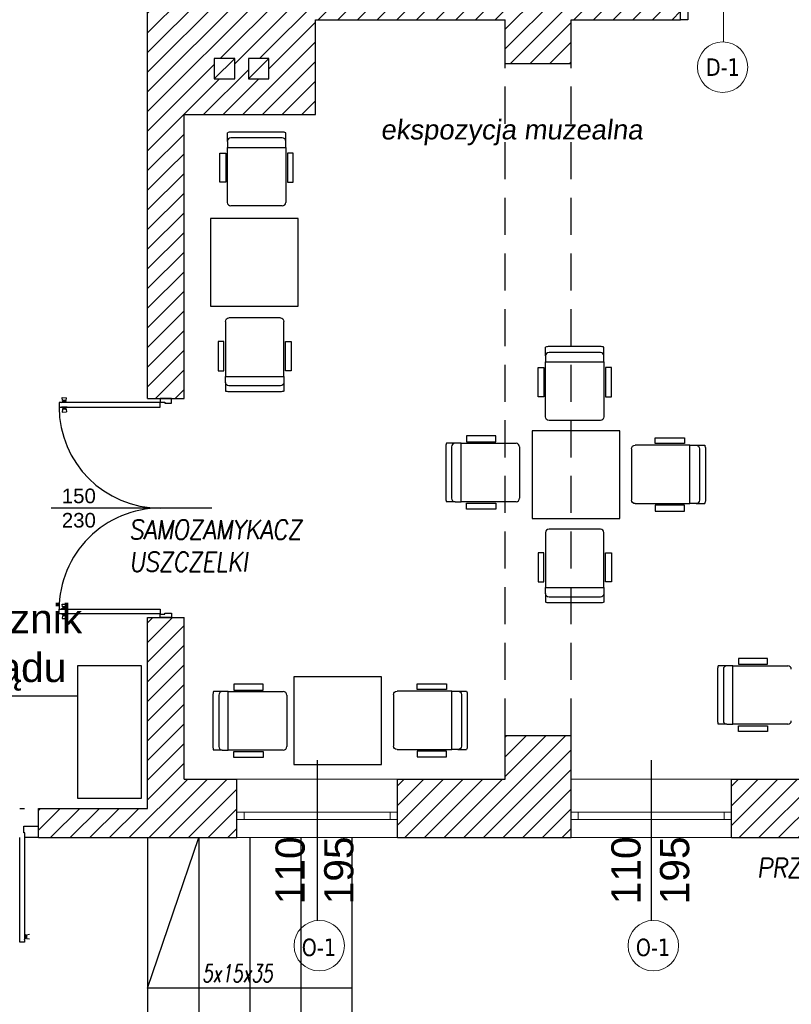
# Model space of a CAD drawing. Header units: millimetres. Extents: x -486876 to 553054, y -140324 to 834178.
# Tile 66 of 155: x -73359 to -68074, y 62666 to 69411. Entities that reach past the tile are written whole.
import ezdxf
from ezdxf.enums import TextEntityAlignment as Align

# ---------------------------------------------------------------- set-up
doc = ezdxf.new("R2010")
doc.units = ezdxf.units.MM
doc.linetypes.add('DASH2', pattern=[0.75, 0.5, -0.25])
doc.linetypes.add('XREF$0$DASHED', pattern=[19.05, 12.7, -6.35])
for name, color, linetype, lineweight in [('_XREF', 252, 'DASH2', 13), ('XREF$0$0-ARKUSZ-OPIS', 8, 'Continuous', 18), ('XREF$0$okna', 8, 'Continuous', 20), ('XREF$0$ściana nośna', 8, 'Continuous', 30)]:
    doc.layers.add(name, color=color, linetype=linetype, lineweight=lineweight)
for name, color, linetype in [('XREF$0$DRZWI', 8, 'Continuous'), ('XREF$0$MEBLE', 8, 'Continuous'), ('XREF$0$OPIS', 8, 'Continuous'), ('XREF$0$OPISY', 8, 'Continuous'), ('XREF$0$Ppoż', 20, 'Continuous'), ('XREF$0$WIDOK', 8, 'Continuous'), ('XREF$0$WYMIARY', 9, 'Continuous'), ('XREF$0$WYPEŁNIENIA', 8, 'Continuous'), ('XREF$0$ŚCIANY', 8, 'Continuous')]:
    doc.layers.add(name, color=color, linetype=linetype)
doc.styles.add('XREF$0$APLUS', font='arial.ttf', dxfattribs={"width": 0.6})
doc.styles.add('XREF$0$Simplex 0.7 Italic', font='simplex.shx', dxfattribs={"width": 0.7, "oblique": 10})
doc.styles.add('XREF$0$Standard', font='arial.ttf')
doc.styles.add('XREF$0$Verdana 0.8', font='verdana.ttf', dxfattribs={"width": 0.8})
pattern_1 = [(45, (-52999.899, 13162.694), (-6.7351921, 6.7351921), [])]

# ---------------------------------------------------------------- blocks, each defined once
blk = doc.blocks.new('XREF$0$DOOR_plan_072')
at = {"ltscale": 0.3}
for p, q in [((-0.0416, 0.7788), (-0.0416, 0.8121)), ((-0.0416, 0.8121), (0.0416, 0.8121)), ((0.0416, 0.8121), (0.0416, 0.7871)), ((0.0083, 0.7788), (-0.0416, 0.7788)), ((0.0416, 0.7871), (0.0083, 0.7871)), ((0.0083, 0.7871), (0.0083, 0.7788)), ((0.0416, 0.7497), (0.0416, 0.783)), ((0.0416, 0.783), (0.7901, 0.783)), ((0.7901, 0.7497), (0.0416, 0.7497)), ((0.7901, 0.783), (0.7901, 0.7497)), ((0.0083, -0.7765), (-0.0416, -0.7765)), ((-0.0416, -0.7765), (-0.0416, -0.8098)), ((0.0083, -0.7848), (0.0083, -0.7765)), ((0.0416, -0.7848), (0.0083, -0.7848)), ((0.0416, -0.7474), (0.0416, -0.7806)), ((0.7901, -0.7474), (0.0416, -0.7474)), ((0.0416, -0.7806), (0.7901, -0.7806)), ((0.0416, -0.8098), (0.0416, -0.7848)), ((0.7901, -0.7806), (0.7901, -0.7474)), ((-0.0416, -0.8098), (0.0416, -0.8098))]:
    blk.add_line(p, q, dxfattribs=at)
for p, q in [((0.7678, 0.8194), (0.7347, 0.8192)), ((0.7388, 0.7994), (0.7347, 0.8192)), ((0.764, 0.7995), (0.7678, 0.8194)), ((0.7297, 0.7841), (0.7396, 0.7894)), ((0.7297, 0.7841), (0.7733, 0.7844)), ((0.7297, 0.7828), (0.7297, 0.7841)), ((0.7297, 0.7499), (0.7297, 0.7486)), ((0.7297, 0.7486), (0.7733, 0.7483)), ((0.7297, 0.7486), (0.7396, 0.7432)), ((0.7388, 0.7333), (0.7347, 0.7135)), ((0.7441, 0.7994), (0.7388, 0.7994)), ((0.7441, 0.7333), (0.7388, 0.7333)), ((0.7422, 0.7928), (0.7395, 0.7927)), ((0.7396, 0.7894), (0.7395, 0.7927)), ((0.7396, 0.7432), (0.7395, 0.7399)), ((0.7422, 0.7399), (0.7395, 0.7399)), ((0.7396, 0.7894), (0.7634, 0.7896)), ((0.7396, 0.7432), (0.7634, 0.7431)), ((0.7422, 0.7928), (0.7422, 0.7961)), ((0.7441, 0.7961), (0.7422, 0.7961)), ((0.7422, 0.7928), (0.7607, 0.7929)), ((0.7422, 0.7399), (0.7607, 0.7398)), ((0.7422, 0.7399), (0.7422, 0.7366)), ((0.7441, 0.7366), (0.7422, 0.7366)), ((0.7441, 0.7994), (0.7587, 0.7995)), ((0.7441, 0.7961), (0.7441, 0.7994)), ((0.7441, 0.7961), (0.7587, 0.7962)), ((0.7441, 0.7366), (0.7587, 0.7365)), ((0.7441, 0.7366), (0.7441, 0.7333)), ((0.7441, 0.7333), (0.7587, 0.7332)), ((0.7587, 0.7995), (0.764, 0.7995)), ((0.7587, 0.7962), (0.7587, 0.7995)), ((0.7587, 0.7962), (0.7607, 0.7962)), ((0.7587, 0.7365), (0.7587, 0.7332)), ((0.7587, 0.7365), (0.7607, 0.7365)), ((0.7587, 0.7332), (0.764, 0.7331)), ((0.7607, 0.7929), (0.7607, 0.7962)), ((0.7607, 0.7929), (0.7634, 0.7929)), ((0.7607, 0.7398), (0.7634, 0.7398)), ((0.7607, 0.7398), (0.7607, 0.7365)), ((0.7634, 0.7896), (0.7634, 0.7929)), ((0.7733, 0.7844), (0.7634, 0.7896)), ((0.7733, 0.7483), (0.7634, 0.7431)), ((0.7634, 0.7431), (0.7634, 0.7398)), ((0.764, 0.7331), (0.7678, 0.7133)), ((0.7733, 0.783), (0.7733, 0.7844)), ((0.7733, 0.7496), (0.7733, 0.7483)), ((0.7678, 0.7133), (0.7347, 0.7135)), ((0.7678, -0.7109), (0.7347, -0.7112)), ((0.7388, -0.731), (0.7347, -0.7112)), ((0.764, -0.7308), (0.7678, -0.7109)), ((0.7297, -0.7463), (0.7396, -0.7409)), ((0.7297, -0.7463), (0.7733, -0.746)), ((0.7297, -0.7476), (0.7297, -0.7463)), ((0.7297, -0.7804), (0.7297, -0.7818)), ((0.7297, -0.7818), (0.7733, -0.7821)), ((0.7297, -0.7818), (0.7396, -0.7871)), ((0.7388, -0.797), (0.7347, -0.8169)), ((0.7441, -0.731), (0.7388, -0.731)), ((0.7441, -0.7971), (0.7388, -0.797)), ((0.7396, -0.7409), (0.7395, -0.7376)), ((0.7422, -0.7376), (0.7395, -0.7376)), ((0.7396, -0.7871), (0.7395, -0.7904)), ((0.7422, -0.7904), (0.7395, -0.7904)), ((0.7396, -0.7409), (0.7634, -0.7407)), ((0.7396, -0.7871), (0.7634, -0.7873)), ((0.7422, -0.7376), (0.7422, -0.7343)), ((0.7441, -0.7343), (0.7422, -0.7343)), ((0.7422, -0.7376), (0.7607, -0.7375)), ((0.7422, -0.7904), (0.7607, -0.7906)), ((0.7422, -0.7904), (0.7422, -0.7938)), ((0.7441, -0.7938), (0.7422, -0.7938)), ((0.7441, -0.731), (0.7587, -0.7309)), ((0.7441, -0.7343), (0.7441, -0.731)), ((0.7441, -0.7343), (0.7587, -0.7342)), ((0.7441, -0.7938), (0.7587, -0.7939)), ((0.7441, -0.7938), (0.7441, -0.7971)), ((0.7441, -0.7971), (0.7587, -0.7972)), ((0.7587, -0.7309), (0.764, -0.7308)), ((0.7587, -0.7342), (0.7587, -0.7309)), ((0.7587, -0.7342), (0.7607, -0.7341)), ((0.7587, -0.7939), (0.7587, -0.7972)), ((0.7587, -0.7939), (0.7607, -0.7939)), ((0.7587, -0.7972), (0.764, -0.7972)), ((0.7607, -0.7375), (0.7607, -0.7341)), ((0.7607, -0.7375), (0.7634, -0.7374)), ((0.7607, -0.7906), (0.7634, -0.7906)), ((0.7607, -0.7906), (0.7607, -0.7939)), ((0.7634, -0.7407), (0.7634, -0.7374)), ((0.7733, -0.746), (0.7634, -0.7407)), ((0.7733, -0.7821), (0.7634, -0.7873)), ((0.7634, -0.7873), (0.7634, -0.7906)), ((0.764, -0.7972), (0.7678, -0.8171)), ((0.7733, -0.7473), (0.7733, -0.746)), ((0.7733, -0.7807), (0.7733, -0.7821)), ((0.7678, -0.8171), (0.7347, -0.8169))]:
    blk.add_line(p, q)
for centre, start, end in [((0.0416, 0.7497), 270, 0), ((0.0416, -0.7474), 0, 90)]:
    blk.add_arc(centre, 0.7485, start, end, dxfattribs=at)
blk = doc.blocks.new('XREF')
at = {"layer": 'XREF$0$WYPEŁNIENIA'}
h = blk.add_hatch(dxfattribs=at)
h.set_pattern_fill('ANSI31', color=256, scale=3)
h.set_pattern_definition(pattern_1)
h.paths.add_polyline_path([(3556.78, 10801.78), (3507.62, 10801.78), (3507.62, 10786.78), (3556.78, 10786.78)])
h.paths.add_polyline_path([(3580.36, 10801.78), (3556.78, 10801.78), (3556.78, 10786.78), (3580.36, 10786.78)])
h.paths.add_polyline_path([(3900.02, 10651.78), (3796.56, 10651.78), (3796.56, 10666.78), (3766.56, 10666.78), (3766.56, 10651.78), (3724.56, 10651.78), (3724.56, 10611.78), (3766.56, 10611.78), (3766.56, 10496.78), (3709.56, 10496.78), (3709.56, 10471.78), (3766.56, 10471.78), (3766.56, 10606.94), (3796.56, 10606.94), (3796.56, 10466.78), (3796.56, 10476.78), (3796.56, 10476.78), (3796.56, 10611.78), (3900.02, 10611.78)])
h.paths.add_polyline_path([(3599.56, 10496.78), (3514.68, 10496.78), (3514.68, 10471.78), (3551.56, 10471.78), (3551.56, 10024.04), (3539.56, 10024.04), (3539.56, 9984.04), (3566.56, 9984.04), (3566.56, 10471.78), (3599.56, 10471.78)])
h.paths.add_polyline_path([(4136.56, 9911.78), (4126.56, 9911.78), (4126.56, 9971.94), (4126.56, 10361.95), (4096.56, 10361.95), (4096.56, 10346.78), (4096.56, 10131.78), (3896.56, 10131.78), (3896.56, 10170.11), (3796.56, 10170.11), (3796.56, 10176.78), (3766.56, 10176.78), (3766.56, 10058.38), (3796.56, 10058.38), (3796.56, 10096.78), (3886.56, 10096.78), (3886.56, 10106.78), (4096.56, 10106.78), (4096.56, 9971.94), (4096.56, 9911.78), (3771.56, 9911.78), (3771.56, 9779.12), (3796.56, 9779.12), (3796.56, 9816.78), (3886.56, 9816.78), (3886.56, 9881.78), (4016.56, 9881.78), (4016.56, 9851.78), (4061.56, 9851.78), (4061.56, 9881.78), (4136.56, 9881.78)])
h.paths.add_polyline_path([(3817.24, 9855.2), (3831.24, 9855.2), (3831.24, 9841.2), (3817.24, 9841.2)], flags=16)
h.paths.add_polyline_path([(3840.64, 9855.2), (3854.64, 9855.2), (3854.64, 9841.2), (3840.64, 9841.2)], flags=16)
h.paths.add_polyline_path([(3817.24, 10127.11), (3817.24, 10141.11), (3831.24, 10141.11), (3831.24, 10127.11)], flags=16)
edge = h.paths.add_edge_path(flags=0)
edge.add_arc((3824.24, 10134.11), 7, 0, 360)
h.paths.add_polyline_path([(3840.64, 10127.11), (3840.64, 10141.11), (3854.64, 10141.11), (3854.64, 10127.11)], flags=16)
h.paths.add_polyline_path([(3817.24, 10147.81), (3817.24, 10161.81), (3831.24, 10161.81), (3831.24, 10147.81)], flags=16)
h.paths.add_polyline_path([(3840.64, 10147.81), (3840.64, 10161.81), (3854.64, 10161.81), (3854.64, 10147.81)], flags=16)
h.paths.add_polyline_path([(3802.73, 10317.13), (3796.56, 10317.13), (3796.56, 10305.13), (3803.04, 10305.13)], flags=17)
h.paths.add_polyline_path([(3802.12, 10317.13), (3800.7, 10317.13), (3802.73, 10305.13), (3802.73, 10315.74)], flags=16)
h = blk.add_hatch(dxfattribs=at)
h.set_pattern_fill('ANSI31', color=256, scale=3)
h.set_pattern_definition(pattern_1)
h.paths.add_polyline_path([(4126.56, 10461.95), (4096.56, 10461.95), (4096.56, 10361.95), (4126.56, 10361.95)])
h.paths.add_polyline_path([(4126.56, 10611.78), (4163.74, 10611.78), (4163.74, 10651.78), (4010.02, 10651.78), (4010.02, 10611.78), (4096.56, 10611.78), (4096.56, 10449.13), (3796.56, 10449.13), (3796.56, 10437.13), (4096.56, 10437.13), (4096.56, 10461.95), (4126.56, 10461.95)])
h.paths.add_polyline_path([(4411.55, 10651.78), (4273.74, 10651.78), (4273.74, 10611.78), (4276.69, 10611.78), (4276.69, 10592.01), (4276.71, 10592), (4277.17, 10591.92), (4277.72, 10591.89), (4277.72, 10570.63), (4277.72, 10549.37), (4276.69, 10517.32), (4301.69, 10517.32), (4301.69, 10611.78), (4411.55, 10611.78)])
h.paths.add_polyline_path([(4482.24, 10651.78), (4411.55, 10651.78), (4411.55, 10611.78), (4482.24, 10611.78)])
h.paths.add_polyline_path([(4630.16, 10651.78), (4592.24, 10651.78), (4592.24, 10611.78), (4630.16, 10611.78)])
h.paths.add_polyline_path([(4924.68, 10651.78), (4740.16, 10651.78), (4740.16, 10611.78), (4771.69, 10611.78), (4771.69, 10309.78), (4796.69, 10309.78), (4796.69, 10381.78), (4796.69, 10391.78), (4796.69, 10611.78), (4924.68, 10611.78)])
h.paths.add_polyline_path([(3796.56, 9779.12), (3771.56, 9779.12), (3771.56, 9622.15), (3796.56, 9622.15)])
h.paths.add_polyline_path([(3796.56, 10506.94), (3784.56, 10506.94), (3766.56, 10506.94), (3766.56, 10276.78), (3796.56, 10276.78)])
h.paths.add_polyline_path([(4796.69, 10309.78), (4771.69, 10309.78), (4771.69, 10229.78), (4796.69, 10229.78)])
h.paths.add_polyline_path([(4796.69, 10229.78), (4771.69, 10229.78), (4771.69, 10186.78), (4762.89, 10186.78), (4762.89, 10161.78), (4771.69, 10161.78), (4771.69, 10096.78), (4783.69, 10096.78), (4796.69, 10096.78), (4796.69, 10121.78)])
h.paths.add_polyline_path([(4662.89, 10187.07), (4577.87, 10186.78), (4411.55, 10186.78), (4411.55, 10161.78), (4446.69, 10161.78), (4577.87, 10161.78), (4662.89, 10162.07)])
h = blk.add_hatch(dxfattribs=at)
h.set_pattern_fill('ANSI31', color=256, scale=3)
h.set_pattern_definition(pattern_1)
h.paths.add_polyline_path([(5376.11, 10651.78), (5336.75, 10651.78), (5336.75, 10611.78), (5376.11, 10611.78)])
h.paths.add_polyline_path([(5806.69, 10651.78), (5486.11, 10651.78), (5486.11, 10611.78), (5541.69, 10611.78), (5541.69, 10491.78), (5566.69, 10491.78), (5566.69, 10611.78), (5766.69, 10611.78), (5766.69, 10481.78), (5766.69, 10471.78), (5766.69, 10346.78), (5739.69, 10346.78), (5739.69, 10336.78), (5766.69, 10336.78), (5766.69, 10322.47), (5806.69, 10322.47)])
h.paths.add_polyline_path([(5566.69, 10391.78), (5556.69, 10391.78), (5541.69, 10391.78), (5541.69, 10295.78), (5566.69, 10295.78), (5566.69, 10336.78), (5739.69, 10336.78), (5739.69, 10346.78), (5566.69, 10346.78)])
h.paths.add_polyline_path([(5566.69, 10295.78), (5541.69, 10295.78), (5541.69, 10195.78), (5566.69, 10195.78)])
h.paths.add_polyline_path([(5558.62, 10157.37), (5572.62, 10157.37), (5572.62, 10143.37), (5558.62, 10143.37)], flags=16)
edge = h.paths.add_edge_path(flags=16)
edge.add_arc((5565.62, 10150.37), 7, 0, 360)
h.paths.add_polyline_path([(5806.69, 10212.47), (5766.69, 10212.47), (5766.69, 10121.78), (5688.72, 10121.78), (5688.72, 10096.78), (5766.69, 10096.78), (5766.69, 10027.67), (5806.69, 10027.67), (5806.69, 10029.35)])
h.paths.add_polyline_path([(5806.69, 9917.67), (5766.69, 9917.67), (5766.69, 9911.78), (5683.24, 9911.78), (5683.24, 9881.78), (5766.69, 9881.78), (5766.69, 9779.12), (5806.69, 9779.12)])
h.paths.add_polyline_path([(5157.25, 9881.78), (5142.25, 9881.78), (5141.56, 9712.78), (5141.56, 9656.78), (5141.56, 9631.78), (5156.56, 9631.78), (5156.56, 9712.78)])
h.paths.add_polyline_path([(5256.56, 9656.78), (5156.56, 9656.78), (5156.56, 9631.78), (5256.56, 9631.78)])
h.paths.add_polyline_path([(5451.56, 9666.86), (5426.56, 9666.86), (5426.56, 9656.78), (5256.56, 9656.78), (5256.56, 9631.78), (5426.56, 9631.78), (5451.56, 9631.78)])
h.paths.add_polyline_path([(5806.69, 9779.12), (5766.69, 9779.12), (5766.69, 9756.28), (5806.69, 9756.28)])
h.paths.add_polyline_path([(5806.69, 9563.42), (5766.69, 9563.42), (5766.69, 9361.43), (5605.18, 9361.43), (5605.18, 9321.43), (5766.69, 9321.43), (5766.69, 9268.64), (5806.69, 9268.64)])
h.paths.add_polyline_path([(5806.69, 9646.28), (5766.69, 9646.28), (5766.69, 9563.42), (5806.69, 9563.42)])
h.paths.add_polyline_path([(5495.18, 9361.43), (5463.86, 9361.43), (5451.56, 9361.43), (5451.56, 9481.78), (5426.56, 9481.78), (5426.56, 9361.43), (5366.74, 9361.43), (5366.74, 9321.43), (5495.18, 9321.43)])
h.paths.add_polyline_path([(5256.74, 9361.43), (4971.58, 9361.43), (4971.58, 9321.43), (5256.74, 9321.43)])
h.paths.add_polyline_path([(4861.58, 9361.43), (4816.56, 9361.43), (4816.56, 9450.58), (4776.56, 9450.58), (4776.56, 9361.43), (4714.92, 9361.43), (4714.92, 9321.43), (4861.58, 9321.43)])
h.paths.add_polyline_path([(4604.92, 9361.43), (4411.55, 9361.43), (4411.55, 9321.43), (4604.92, 9321.43)])
h.paths.add_polyline_path([(4411.55, 9361.43), (4406.56, 9361.43), (4406.56, 9411.43), (4366.56, 9411.43), (4366.56, 9361.43), (4171.56, 9361.43), (4171.56, 9321.43), (4411.55, 9321.43)])
h.paths.add_polyline_path([(4816.56, 9631.78), (5021.56, 9631.78), (5021.56, 9656.78), (4816.56, 9656.78), (4816.56, 9766.19), (4776.56, 9766.19), (4776.56, 9563.42), (4816.56, 9563.42)])
h.paths.add_polyline_path([(4816.56, 9563.42), (4776.56, 9563.42), (4776.56, 9510.58), (4816.56, 9510.58)])
h.paths.add_polyline_path([(5806.69, 9158.64), (5766.69, 9158.64), (5766.69, 9112.7), (5806.69, 9112.7)])
h.paths.add_polyline_path([(4783.69, 9911.78), (4771.69, 9911.78)])
h.paths.add_polyline_path([(4886.69, 10121.78), (4796.69, 10121.78), (4796.69, 10096.78), (4886.69, 10096.78)])
h.paths.add_polyline_path([(5434.52, 10096.78), (5434.52, 10121.78), (5409.69, 10121.78), (5409.81, 10096.78)])
h.paths.add_polyline_path([(5535.02, 10121.78), (5535.02, 10108.85), (5535.02, 10108.85), (5535.02, 10096.78), (5588.72, 10096.78), (5588.72, 10121.78), (5575.42, 10121.78), (5575.42, 10162.36), (5566.69, 10162.36), (5566.69, 10195.78), (5541.69, 10195.78), (5541.69, 10121.78)])
h = blk.add_hatch(dxfattribs=at)
h.set_pattern_fill('ANSI31', color=256, scale=3)
h.set_pattern_definition(pattern_1)
h.paths.add_polyline_path([(4008.24, 9361.43), (3942.73, 9361.43), (3942.73, 9321.43), (4008.24, 9321.43)])
h.paths.add_polyline_path([(4061.56, 9361.43), (4061.56, 9391.43), (4016.56, 9391.43), (4016.56, 9361.43), (4008.24, 9361.43), (4008.24, 9321.43), (4061.56, 9321.43)])
h.paths.add_polyline_path([(3796.56, 9472.15), (3771.56, 9472.15), (3771.56, 9341.43), (3696.76, 9341.43), (3696.76, 9321.43), (3796.56, 9321.43), (3832.73, 9321.43), (3832.73, 9361.43), (3796.56, 9361.43)])
h.paths.add_polyline_path([(3774.52, 9398.76), (3793.59, 9398.76), (3793.59, 9412.26), (3774.52, 9412.26)], flags=24)
h.paths.add_polyline_path([(3713.9, 9321.9), (3713.9, 9340.97), (3700.4, 9340.97), (3700.4, 9321.9)], flags=24)
at = {"layer": 'XREF$0$DRZWI'}
for p, q in [((3815.48, 9547.15), (3705.59, 9547.15)), ((3683.98, 9341.43), (3687.16, 9341.43)), ((3686.77, 9324.61), (3686.77, 9329.38)), ((3686.77, 9329.38), (3696.76, 9329.38)), ((3687.56, 9324.61), (3686.77, 9324.61)), ((3687.56, 9321.43), (3687.56, 9324.61)), ((3683.98, 9249.9), (3683.98, 9321.43)), ((3687.16, 9321.43), (3687.16, 9249.9)), ((3696.76, 9321.43), (3687.56, 9321.43)), ((3684, 9255.67), (3683.88, 9255.67)), ((3687.14, 9255.67), (3687.27, 9255.67)), ((3687.27, 9255.67), (3687.3, 9251.5)), ((3687.27, 9255.67), (3687.78, 9254.73)), ((3688.73, 9254.8), (3690.62, 9255.19)), ((3688.73, 9254.29), (3688.73, 9254.8)), ((3687.16, 9249.9), (3683.98, 9249.9)), ((3687.17, 9251.5), (3687.3, 9251.5)), ((3687.3, 9251.5), (3687.8, 9252.45)), ((3687.78, 9254.73), (3687.8, 9252.45)), ((3687.78, 9254.73), (3688.1, 9254.73)), ((3687.8, 9252.45), (3688.11, 9252.45)), ((3688.1, 9254.48), (3688.1, 9254.73)), ((3688.1, 9254.48), (3688.11, 9252.71)), ((3688.1, 9254.48), (3688.42, 9254.48)), ((3688.11, 9252.71), (3688.11, 9252.45)), ((3688.11, 9252.71), (3688.43, 9252.71)), ((3688.42, 9254.29), (3688.42, 9254.48)), ((3688.42, 9254.29), (3688.43, 9252.9)), ((3688.42, 9254.29), (3688.73, 9254.29)), ((3688.43, 9252.9), (3688.74, 9252.9)), ((3688.43, 9252.9), (3688.43, 9252.71)), ((3688.73, 9254.29), (3688.74, 9252.9)), ((3688.74, 9252.9), (3688.75, 9252.4)), ((3688.75, 9252.4), (3690.65, 9252.03))]:
    blk.add_line(p, q, dxfattribs=at)
blk.add_lwpolyline([(4141.56, 9888.78), (4141.56, 9881.78), (4136.56, 9881.78)], dxfattribs=at)
at = {"layer": 'XREF$0$MEBLE'}
for p, q in [((3826.19, 9798.34), (3826.19, 9804.27)), ((3863.79, 9804.74), (3828.59, 9804.74)), ((3866.19, 9798.34), (3866.19, 9804.27)), ((3826.19, 9798.34), (3826.19, 9794.2)), ((3863.79, 9800.74), (3828.59, 9800.74)), ((3866.19, 9794.2), (3866.19, 9798.34)), ((3821.11, 9770.4), (3821.11, 9790.4)), ((3821.11, 9790.4), (3825.11, 9790.4)), ((3825.11, 9790.4), (3825.11, 9770.4)), ((3826.19, 9794.2), (3866.19, 9794.2)), ((3826.19, 9756.6), (3826.19, 9794.2)), ((3826.19, 9794.2), (3866.19, 9794.2)), ((3866.19, 9794.2), (3866.19, 9756.6)), ((3867.28, 9790.4), (3867.28, 9770.4)), ((3871.28, 9790.4), (3867.28, 9790.4)), ((3871.28, 9770.4), (3871.28, 9790.4)), ((3825.11, 9770.4), (3821.11, 9770.4)), ((3867.28, 9770.4), (3871.28, 9770.4)), ((3863.79, 9754.2), (3828.59, 9754.2)), ((3824.9, 9675.04), (3824.9, 9637.44)), ((3862.5, 9677.44), (3827.3, 9677.44)), ((3864.9, 9637.44), (3864.9, 9675.04)), ((3823.81, 9661.24), (3819.81, 9661.24)), ((3819.81, 9661.24), (3819.81, 9641.24)), ((3823.81, 9641.24), (3823.81, 9661.24)), ((3865.99, 9641.24), (3865.99, 9661.24)), ((3865.99, 9661.24), (3869.99, 9661.24)), ((3869.99, 9661.24), (3869.99, 9641.24)), ((4044.09, 9651.42), (4044.09, 9657.35)), ((4084.09, 9651.42), (4084.09, 9657.35)), ((3819.81, 9641.24), (3823.81, 9641.24)), ((3869.99, 9641.24), (3865.99, 9641.24)), ((3824.9, 9637.44), (3864.9, 9637.44)), ((3824.9, 9633.31), (3824.9, 9637.44)), ((3824.9, 9637.44), (3864.9, 9637.44)), ((3824.9, 9633.31), (3824.9, 9627.37)), ((3864.9, 9637.44), (3864.9, 9633.31)), ((3864.9, 9633.31), (3864.9, 9627.37)), ((3862.5, 9630.91), (3827.3, 9630.91)), ((3862.5, 9626.91), (3827.3, 9626.91)), ((3990.08, 9596.63), (3990.08, 9592.63)), ((4010.08, 9596.63), (3990.08, 9596.63)), ((3990.08, 9592.63), (4010.08, 9592.63)), ((4010.08, 9592.63), (4010.08, 9596.63)), ((4119.25, 9591.34), (4119.25, 9595.34)), ((4119.25, 9595.34), (4139.25, 9595.34)), ((4139.25, 9595.34), (4139.25, 9591.34)), ((3975.75, 9589.15), (3975.75, 9553.95)), ((3982.15, 9591.55), (3976.22, 9591.55)), ((3979.75, 9589.15), (3979.75, 9553.95)), ((3986.29, 9591.55), (3982.15, 9591.55)), ((3986.29, 9551.55), (3986.29, 9591.55)), ((3986.29, 9591.55), (4023.89, 9591.55)), ((3986.29, 9551.55), (3986.29, 9591.55)), ((4026.29, 9589.15), (4026.29, 9553.95)), ((4103.04, 9587.85), (4103.04, 9552.65)), ((4143.04, 9590.25), (4105.44, 9590.25)), ((4139.25, 9591.34), (4119.25, 9591.34)), ((4143.04, 9550.25), (4143.04, 9590.25)), ((4143.04, 9550.25), (4143.04, 9590.25)), ((4143.04, 9590.25), (4147.18, 9590.25)), ((4147.18, 9590.25), (4153.12, 9590.25)), ((4149.58, 9587.85), (4149.58, 9552.65)), ((4153.58, 9587.85), (4153.58, 9552.65)), ((3982.15, 9551.55), (3976.22, 9551.55)), ((3982.15, 9551.55), (3986.29, 9551.55)), ((4023.89, 9551.55), (3986.29, 9551.55)), ((3990.08, 9546.46), (3990.08, 9550.46)), ((3990.08, 9550.46), (4010.08, 9550.46)), ((4010.08, 9546.46), (3990.08, 9546.46)), ((4010.08, 9550.46), (4010.08, 9546.46)), ((4105.44, 9550.25), (4143.04, 9550.25)), ((4119.25, 9549.17), (4119.25, 9545.17)), ((4139.25, 9549.17), (4119.25, 9549.17)), ((4119.25, 9545.17), (4139.25, 9545.17)), ((4139.25, 9545.17), (4139.25, 9549.17)), ((4147.18, 9550.25), (4143.04, 9550.25)), ((4147.18, 9550.25), (4153.12, 9550.25)), ((4044.09, 9488.64), (4044.09, 9482.71)), ((4084.09, 9488.64), (4084.09, 9482.71)), ((4176.23, 9444.2), (4176.23, 9440.2)), ((4196.23, 9444.2), (4176.23, 9444.2)), ((4196.23, 9440.2), (4196.23, 9444.2)), ((4168.29, 9439.12), (4162.36, 9439.12)), ((4172.43, 9439.12), (4168.29, 9439.12)), ((4172.43, 9399.12), (4172.43, 9439.12)), ((4172.43, 9439.12), (4210.03, 9439.12)), ((4172.43, 9399.12), (4172.43, 9439.12)), ((4176.23, 9440.2), (4196.23, 9440.2)), ((4161.89, 9436.72), (4161.89, 9401.52)), ((4165.89, 9436.72), (4165.89, 9401.52)), ((3830.65, 9426.52), (3830.65, 9422.52)), ((3850.65, 9426.52), (3830.65, 9426.52)), ((3850.65, 9422.52), (3850.65, 9426.52)), ((3956.19, 9422.86), (3956.19, 9426.86)), ((3956.19, 9426.86), (3976.19, 9426.86)), ((3976.19, 9426.86), (3976.19, 9422.86)), ((3816.32, 9419.03), (3816.32, 9383.83)), ((3822.72, 9421.43), (3816.79, 9421.43)), ((3820.32, 9419.03), (3820.32, 9383.83)), ((3826.86, 9421.43), (3822.72, 9421.43)), ((3826.86, 9381.43), (3826.86, 9421.43)), ((3826.86, 9421.43), (3864.46, 9421.43)), ((3826.86, 9381.43), (3826.86, 9421.43)), ((3830.65, 9422.52), (3850.65, 9422.52)), ((3866.86, 9419.03), (3866.86, 9383.83)), ((3939.99, 9419.37), (3939.99, 9384.17)), ((3979.99, 9421.77), (3942.39, 9421.77)), ((3976.19, 9422.86), (3956.19, 9422.86)), ((3979.99, 9381.77), (3979.99, 9421.77)), ((3979.99, 9381.77), (3979.99, 9421.77)), ((3979.99, 9421.77), (3984.13, 9421.77)), ((3984.13, 9421.77), (3990.06, 9421.77)), ((3986.53, 9419.37), (3986.53, 9384.17)), ((3990.53, 9419.37), (3990.53, 9384.17)), ((4168.29, 9399.12), (4162.36, 9399.12)), ((4168.29, 9399.12), (4172.43, 9399.12)), ((4210.03, 9399.12), (4172.43, 9399.12)), ((4176.23, 9394.03), (4176.23, 9398.03)), ((4176.23, 9398.03), (4196.23, 9398.03)), ((4196.23, 9398.03), (4196.23, 9394.03)), ((4196.23, 9394.03), (4176.23, 9394.03)), ((3822.72, 9381.43), (3816.79, 9381.43)), ((3822.72, 9381.43), (3826.86, 9381.43)), ((3864.46, 9381.43), (3826.86, 9381.43)), ((3830.65, 9376.35), (3830.65, 9380.35)), ((3830.65, 9380.35), (3850.65, 9380.35)), ((3850.65, 9376.35), (3830.65, 9376.35)), ((3850.65, 9380.35), (3850.65, 9376.35)), ((3942.39, 9381.77), (3979.99, 9381.77)), ((3956.19, 9380.69), (3956.19, 9376.69)), ((3976.19, 9380.69), (3956.19, 9380.69)), ((3956.19, 9376.69), (3976.19, 9376.69)), ((3976.19, 9376.69), (3976.19, 9380.69)), ((3984.13, 9381.77), (3979.99, 9381.77)), ((3984.13, 9381.77), (3990.06, 9381.77))]:
    blk.add_line(p, q, dxfattribs=at)
for points in [[(3814.68, 9745.59), (3814.68, 9685.59), (3874.68, 9685.59), (3874.68, 9745.59)], [(4043, 9623.48), (4039, 9623.48), (4039, 9643.48), (4043, 9643.48)], [(4085.18, 9623.48), (4089.18, 9623.48), (4089.18, 9643.48), (4085.18, 9643.48)], [(4034.89, 9540.03), (4094.89, 9540.03), (4094.89, 9600.03), (4034.89, 9600.03)], [(4043, 9516.57), (4039, 9516.57), (4039, 9496.57), (4043, 9496.57)], [(4085.18, 9516.57), (4089.18, 9516.57), (4089.18, 9496.57), (4085.18, 9496.57)], [(3871.84, 9371.55), (3931.84, 9371.55), (3931.84, 9431.55), (3871.84, 9431.55)]]:
    blk.add_lwpolyline(points, close=True, dxfattribs=at)
for points in [[(4084.09, 9657.35, 0.096396), (4081.69, 9657.82), (4046.49, 9657.82, 0.096396), (4044.09, 9657.35)], [(4084.09, 9482.71, -0.096396), (4081.69, 9482.24), (4046.49, 9482.24, -0.096396), (4044.09, 9482.71)]]:
    blk.add_lwpolyline(points, format="xyb", dxfattribs=at)
for points in [[(4081.69, 9653.82), (4046.49, 9653.82, 0.414214), (4044.09, 9651.42), (4044.09, 9647.28), (4084.09, 9647.28), (4084.09, 9651.42, 0.414214)], [(4081.69, 9607.28), (4046.49, 9607.28, -0.414214), (4044.09, 9609.68), (4044.09, 9647.28), (4084.09, 9647.28), (4084.09, 9609.68, -0.414214)], [(4081.69, 9532.78), (4046.49, 9532.78, 0.414214), (4044.09, 9530.38), (4044.09, 9492.78), (4084.09, 9492.78), (4084.09, 9530.38, 0.414214)], [(4081.69, 9486.24), (4046.49, 9486.24, -0.414214), (4044.09, 9488.64), (4044.09, 9492.78), (4084.09, 9492.78), (4084.09, 9488.64, -0.414214)]]:
    blk.add_lwpolyline(points, format="xyb", close=True, dxfattribs=at)
for centre, major_axis, start_param, end_param in [((3828.59, 9798.34), (4.53, -4.53), 2.356194, 2.740591), ((3863.79, 9798.34), (-4.53, -4.53), 3.542594, 3.926991), ((3828.59, 9798.34), (1.7, -1.7), 2.356194, 3.926991), ((3863.79, 9798.34), (-1.7, -1.7), 2.356194, 3.926991), ((3828.59, 9756.6), (-1.7, -1.7), 5.497787, 7.068583), ((3863.79, 9756.6), (1.7, -1.7), -0.785398, 0.785398), ((3982.15, 9589.15), (4.53, -4.53), 3.542594, 3.926991), ((3982.15, 9589.15), (1.7, -1.7), 2.356194, 3.926991), ((4023.89, 9589.15), (1.7, 1.7), -0.785398, 0.785398), ((3982.15, 9553.95), (4.53, 4.53), 2.356194, 2.740591), ((3982.15, 9553.95), (1.7, 1.7), 2.356194, 3.926991), ((4023.89, 9553.95), (1.7, -1.7), 5.497787, 7.068583), ((4168.29, 9436.72), (4.53, -4.53), 3.542594, 3.926991), ((4168.29, 9436.72), (1.7, -1.7), 2.356194, 3.926991), ((4210.03, 9436.72), (1.7, 1.7), -0.785398, 0.785398), ((3822.72, 9419.03), (4.53, -4.53), 3.542594, 3.926991), ((3822.72, 9419.03), (1.7, -1.7), 2.356194, 3.926991), ((3864.46, 9419.03), (1.7, 1.7), -0.785398, 0.785398), ((4168.29, 9401.52), (4.53, 4.53), 2.356194, 2.740591), ((4168.29, 9401.52), (1.7, 1.7), 2.356194, 3.926991), ((4210.03, 9401.52), (1.7, -1.7), 5.497787, 7.068583), ((3822.72, 9383.83), (4.53, 4.53), 2.356194, 2.740591), ((3822.72, 9383.83), (1.7, 1.7), 2.356194, 3.926991), ((3864.46, 9383.83), (1.7, -1.7), 5.497787, 7.068583)]:
    blk.add_ellipse(centre, major_axis=major_axis, ratio=1, start_param=start_param, end_param=end_param, dxfattribs=at)
at = {"layer": 'XREF$0$MEBLE', "extrusion": (0, 0, -1)}
for centre, major_axis, start_param, end_param in [((3827.3, 9675.04), (-1.7, 1.7), 5.497787, 7.068583), ((3862.5, 9675.04), (1.7, 1.7), -0.785398, 0.785398), ((3827.3, 9633.31), (1.7, 1.7), 2.356194, 3.926991), ((3862.5, 9633.31), (-1.7, 1.7), 2.356194, 3.926991), ((3827.3, 9633.31), (4.53, 4.53), 2.356194, 2.740591), ((3862.5, 9633.31), (-4.53, 4.53), 3.542594, 3.926991), ((4105.44, 9587.85), (-1.7, 1.7), -0.785398, 0.785398), ((4147.18, 9587.85), (-1.7, -1.7), 2.356194, 3.926991), ((4147.18, 9587.85), (-4.53, -4.53), 3.542594, 3.926991), ((4105.44, 9552.65), (-1.7, -1.7), 5.497787, 7.068583), ((4147.18, 9552.65), (-1.7, 1.7), 2.356194, 3.926991), ((4147.18, 9552.65), (-4.53, 4.53), 2.356194, 2.740591), ((3942.39, 9419.37), (-1.7, 1.7), -0.785398, 0.785398), ((3984.13, 9419.37), (-1.7, -1.7), 2.356194, 3.926991), ((3984.13, 9419.37), (-4.53, -4.53), 3.542594, 3.926991), ((3942.39, 9384.17), (-1.7, -1.7), 5.497787, 7.068583), ((3984.13, 9384.17), (-1.7, 1.7), 2.356194, 3.926991), ((3984.13, 9384.17), (-4.53, 4.53), 2.356194, 2.740591)]:
    blk.add_ellipse(centre, major_axis=major_axis, ratio=1, start_param=start_param, end_param=end_param, dxfattribs=at)
at = {"layer": 'XREF$0$okna'}
for p, q in [((3942.73, 9361.43), (3832.73, 9361.43)), ((4171.56, 9361.43), (4061.56, 9361.43)), ((3837.73, 9338.93), (3942.73, 9338.93)), ((4066.56, 9338.93), (4171.56, 9338.93)), ((3942.73, 9333.93), (3837.73, 9333.93)), ((4171.56, 9333.93), (4066.56, 9333.93)), ((3832.73, 9321.43), (3942.73, 9321.43)), ((4061.56, 9321.43), (4171.56, 9321.43))]:
    blk.add_line(p, q, dxfattribs=at)
blk.add_lwpolyline([(4165.9, 9923.71), (4165.9, 9866.59)], dxfattribs=at)
for points in [[(3837.73, 9333.93), (3832.73, 9333.93), (3832.73, 9338.93), (3837.73, 9338.93)], [(3942.73, 9333.93), (3937.73, 9333.93), (3937.73, 9338.93), (3942.73, 9338.93)], [(4066.56, 9333.93), (4061.56, 9333.93), (4061.56, 9338.93), (4066.56, 9338.93)], [(4171.56, 9333.93), (4166.56, 9333.93), (4166.56, 9338.93), (4171.56, 9338.93)]]:
    blk.add_lwpolyline(points, close=True, dxfattribs=at)
for centre in [(4165.38, 9849.25), (3889.14, 9247.41), (4117.97, 9247.41)]:
    blk.add_circle(centre, 17.28, dxfattribs=at)
at = {"layer": 'XREF$0$Ppoż'}
for p, q in [((3887.73, 9374.52), (3887.73, 9264.63)), ((4116.56, 9374.52), (4116.56, 9264.63))]:
    blk.add_line(p, q, dxfattribs=at)
at = {"layer": 'XREF$0$WIDOK'}
for p, q in [((3771.56, 9321.43), (3771.56, 9115.15)), ((3806.56, 9321.43), (3806.56, 9115.15)), ((3841.56, 9321.43), (3841.56, 9115.15)), ((3876.56, 9321.43), (3876.56, 9115.15)), ((3911.56, 9321.43), (3911.56, 9115.15))]:
    blk.add_line(p, q, dxfattribs=at)
blk.add_lwpolyline([(3723.87, 9439.26), (3767.15, 9439.26), (3767.15, 9348.18), (3723.87, 9348.18)], close=True, dxfattribs=at)
at = {"layer": 'XREF$0$WYMIARY', "linetype": 'XREF$0$DASHED', "ltscale": 2}
for p, q in [((4016.56, 9391.43), (4016.56, 9851.78)), ((4061.56, 9391.43), (4061.56, 9851.78))]:
    blk.add_line(p, q, dxfattribs=at)
at = {"layer": 'XREF$0$WYMIARY'}
for p, q in [((3605.04, 9418.47), (3723.87, 9418.47)), ((3771.56, 9218.29), (3806.56, 9321.43)), ((3911.56, 9218.29), (3771.56, 9218.29))]:
    blk.add_line(p, q, dxfattribs=at)
at = {"layer": 'XREF$0$ściana nośna'}
for p, q in [((3771.56, 9622.15), (3771.56, 9948.38)), ((4136.56, 9881.78), (4136.56, 9911.78)), ((3886.56, 9881.78), (4016.56, 9881.78)), ((3886.56, 9816.78), (3886.56, 9881.78)), ((4016.56, 9851.78), (4016.56, 9881.78)), ((4061.56, 9881.78), (4136.56, 9881.78)), ((4061.56, 9851.78), (4061.56, 9881.78)), ((4016.56, 9851.78), (4061.56, 9851.78)), ((3796.56, 9816.78), (3886.56, 9816.78)), ((3796.56, 9622.15), (3796.56, 9816.78)), ((3771.56, 9622.15), (3796.56, 9622.15)), ((3771.56, 9341.43), (3771.56, 9472.15)), ((3771.56, 9472.15), (3796.56, 9472.15)), ((3796.56, 9361.43), (3796.56, 9472.15)), ((4016.56, 9361.43), (4016.56, 9391.43)), ((4016.56, 9391.43), (4061.56, 9391.43)), ((4061.56, 9361.43), (4061.56, 9391.43)), ((3796.56, 9361.43), (3832.73, 9361.43)), ((3832.73, 9321.43), (3832.73, 9361.43)), ((3942.73, 9361.43), (4016.56, 9361.43)), ((3942.73, 9321.43), (3942.73, 9361.43)), ((4061.56, 9321.43), (4061.56, 9361.43)), ((4171.56, 9361.43), (4366.56, 9361.43)), ((4171.56, 9321.43), (4171.56, 9361.43)), ((3696.76, 9341.43), (3771.56, 9341.43)), ((3696.76, 9321.43), (3696.76, 9341.43)), ((3696.76, 9321.43), (3796.56, 9321.43)), ((3796.56, 9321.43), (3832.73, 9321.43)), ((3942.73, 9321.43), (4061.56, 9321.43)), ((4171.56, 9321.43), (4604.92, 9321.43))]:
    blk.add_line(p, q, dxfattribs=at)
at = {"layer": 'XREF$0$ŚCIANY'}
for p, q in [((3817.24, 9841.2), (3831.24, 9855.2)), ((3840.64, 9841.2), (3854.64, 9855.2))]:
    blk.add_line(p, q, dxfattribs=at)
for points in [[(3831.24, 9841.2), (3831.24, 9855.2), (3817.24, 9855.2), (3817.24, 9841.2)], [(3854.64, 9841.2), (3854.64, 9855.2), (3840.64, 9855.2), (3840.64, 9841.2)]]:
    blk.add_lwpolyline(points, close=True, dxfattribs=at)
at = {"layer": 'XREF$0$DRZWI', "xscale": 92.4881079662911, "yscale": 92.4881079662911, "zscale": 92.4881079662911, "rotation": 180}
blk.add_blockref('XREF$0$DOOR_plan_072', (3784.06, 9547.26), dxfattribs=at)
at = {"style": 'XREF$0$APLUS'}
blk.add_attdef('70', text='', height=12.94, rotation=90, dxfattribs=at).set_placement((5846.74, 4087.03), align=Align.BOTTOM_CENTER)
blk.add_attdef('165', text='', height=12.94, rotation=90, dxfattribs=at).set_placement((5850.28, 4086.91), align=Align.TOP_CENTER)
at = {"layer": 'XREF$0$0-ARKUSZ-OPIS', "style": 'XREF$0$Simplex 0.7 Italic', "oblique": 10, "width": 0.7}
blk.add_text('5x15x35', height=12, dxfattribs=at).set_placement((3808.82, 9222.44))
at = {"layer": 'XREF$0$DRZWI', "insert": (3712.83, 9560.54), "char_height": 10, "attachment_point": 1, "style": 'XREF$0$Standard'}
blk.add_mtext_dynamic_manual_height_columns('150\\P230', width=34.6776, gutter_width=12.5, heights=[0], dxfattribs=at)
at = {"layer": 'XREF$0$DRZWI', "style": 'XREF$0$APLUS'}
for tag, height, p in [('90', 10.59, (3968.05, 17970.78)), ('90', 10.59, (4273.69, 17907.63)), ('90', 10.59, (4647.11, 17907.63)), ('90', 10.59, (4995.74, 17907.63)), ('90', 10.59, (5345.01, 17907.63)), ('90', 8.24, (3625.86, 17450.53)), ('90', 8.24, (4282.58, 17436.64)), ('90', 8.24, (4577.82, 17436.64)), ('90', 8.24, (5003.12, 17436.64)), ('90', 8.24, (5300.95, 17436.64)), ('90', 8.24, (5625.63, 17350.96)), ('110', 12.94, (3772.73, 10725.01)), ('100', 12.94, (3763.85, 10003.38)), ('90', 10.59, (3383.41, 9921.97)), ('83', 10.59, (4118.73, 4184.03))]:
    blk.add_attdef(tag, text='', height=height, dxfattribs=at).set_placement(p, align=Align.BOTTOM_CENTER)
for tag, height, p in [('200', 10.59, (3967.95, 17967.89)), ('200', 10.59, (4273.59, 17904.74)), ('200', 10.59, (4647.01, 17904.74)), ('200', 10.59, (4995.64, 17904.74)), ('200', 10.59, (5344.91, 17904.74)), ('200', 8.24, (3625.86, 17448.28)), ('200', 8.24, (4282.58, 17434.39)), ('200', 8.24, (4577.82, 17434.39)), ('200', 8.24, (5003.12, 17434.39)), ('200', 8.24, (5300.95, 17434.39)), ('200', 8.24, (5625.63, 17348.71)), ('210', 12.94, (3772.6, 10721.48)), ('200', 12.94, (3763.85, 9999.84)), ('200', 10.59, (3383.31, 9919.08)), ('178', 10.59, (4118.62, 4181.14))]:
    blk.add_attdef(tag, text='', height=height, dxfattribs=at).set_placement(p, align=Align.TOP_CENTER)
for tag, height, p in [('96', 10.59, (4202.03, 17787.41)), ('100', 10.59, (5719.75, 17787.41)), ('100', 12.94, (4040.53, 17776.32)), ('100', 12.94, (4599.33, 17776.96)), ('100', 12.94, (4947.96, 17776.96)), ('100', 12.94, (5297.45, 17776.96)), ('100', 12.94, (3575.63, 17557.16)), ('100', 12.94, (3932.34, 17557.16)), ('100', 12.94, (4215.59, 17557.16)), ('100', 12.94, (4630.17, 17557.16)), ('100', 12.94, (4954.89, 17557.16)), ('100', 12.94, (5353.3, 17557.16)), ('100', 12.94, (5612.36, 17557.16)), ('90', 11.76, (4712.89, 10187.26)), ('90', 11.76, (4933.75, 10129.07)), ('90', 11.76, (5359.81, 10117.21)), ('120', 13.53, (3472.06, 9987.9)), ('90', 11.76, (4206.17, 4035.84))]:
    blk.add_attdef(tag, text='', height=height, rotation=90, dxfattribs=at).set_placement(p, align=Align.BOTTOM_CENTER)
for tag, height, p in [('205', 10.59, (4204.92, 17787.31)), ('210', 10.59, (5722.65, 17787.31)), ('210', 12.94, (4044.07, 17776.19)), ('210', 12.94, (4602.86, 17776.83)), ('210', 12.94, (4951.5, 17776.83)), ('210', 12.94, (5300.98, 17776.83)), ('210', 12.94, (3579.16, 17557.04)), ('210', 12.94, (3935.88, 17557.04)), ('210', 12.94, (4219.13, 17557.04)), ('210', 12.94, (4633.7, 17557.04)), ('210', 12.94, (4958.43, 17557.04)), ('210', 12.94, (5356.84, 17557.04)), ('210', 12.94, (5615.9, 17557.04)), ('200', 11.76, (4716.1, 10187.15)), ('200', 11.76, (4936.97, 10128.95)), ('200', 11.76, (5363.02, 10117.1)), ('210', 13.53, (3475.75, 9987.9)), ('170', 11.76, (4209.38, 4035.73))]:
    blk.add_attdef(tag, text='', height=height, rotation=90, dxfattribs=at).set_placement(p, align=Align.TOP_CENTER)
at = {"layer": 'XREF$0$OPIS', "ltscale": 1.2, "insert": (3931.11, 9813.18), "char_height": 13.44, "width": 367.7213, "attachment_point": 1, "style": 'XREF$0$Standard'}
blk.add_mtext('{\\Q7;ekspozycja muzealna}', dxfattribs=at)
at = {"layer": 'XREF$0$OPIS', "insert": (3607.28, 9481.36), "char_height": 20, "attachment_point": 1, "style": 'XREF$0$Standard'}
blk.add_mtext_dynamic_manual_height_columns('wyłącznik \\Pgł. prądu', width=198.0129, gutter_width=12.5, heights=[0], dxfattribs=at)
at = {"layer": 'XREF$0$OPIS', "char_height": 20, "attachment_point": 1, "rotation": 90, "style": 'XREF$0$Standard'}
for insert in [(3859.17, 9275.66), (4089.16, 9275.66)]:
    blk.add_mtext_dynamic_manual_height_columns('110\\P195', width=34.6776, gutter_width=12.5, heights=[0], dxfattribs=dict(at, insert=insert))
at = {"layer": 'XREF$0$OPISY', "style": 'XREF$0$Verdana 0.8', "width": 0.8}
blk.add_text('D-1', height=12, rotation=360, dxfattribs=at).set_placement((4165.55, 9849.25), align=Align.MIDDLE_CENTER)
at = {"layer": 'XREF$0$Ppoż', "style": 'XREF$0$Verdana 0.8', "width": 0.8}
for p in [(3888.88, 9246.23), (4117.7, 9246.23)]:
    blk.add_text('O-1', height=12, rotation=360, dxfattribs=at).set_placement(p, align=Align.MIDDLE_CENTER)
at = {"layer": 'XREF$0$Ppoż', "char_height": 13.2, "attachment_point": 1, "style": 'XREF$0$Standard'}
for s, width, insert in [('\\A1;{\\Fromans|c238;\\Q8;\\W0.9;\\T0.95;SAMOZAMYKACZ\\PUSZCZELKI}', 246.3904, (3758.79, 9539.02)), ('\\A1;{\\Fromans|c238;\\Q8;\\W0.9;\\T0.95;PRZYWRÓCENIE OTWORÓW OKIENNYCH}', 336.0947, (4188.88, 9307.35))]:
    blk.add_mtext_dynamic_manual_height_columns(s, width=width, gutter_width=1, heights=[0], dxfattribs=dict(at, insert=insert))

msp = doc.modelspace()

# ---------------------------------------------------------------- block references
at = {"layer": '_XREF', "xscale": 10, "yscale": 10, "zscale": 10}
msp.add_blockref('XREF', (-110198.46986, -29406.42919), dxfattribs=at)

doc.saveas('drawing.dxf')
